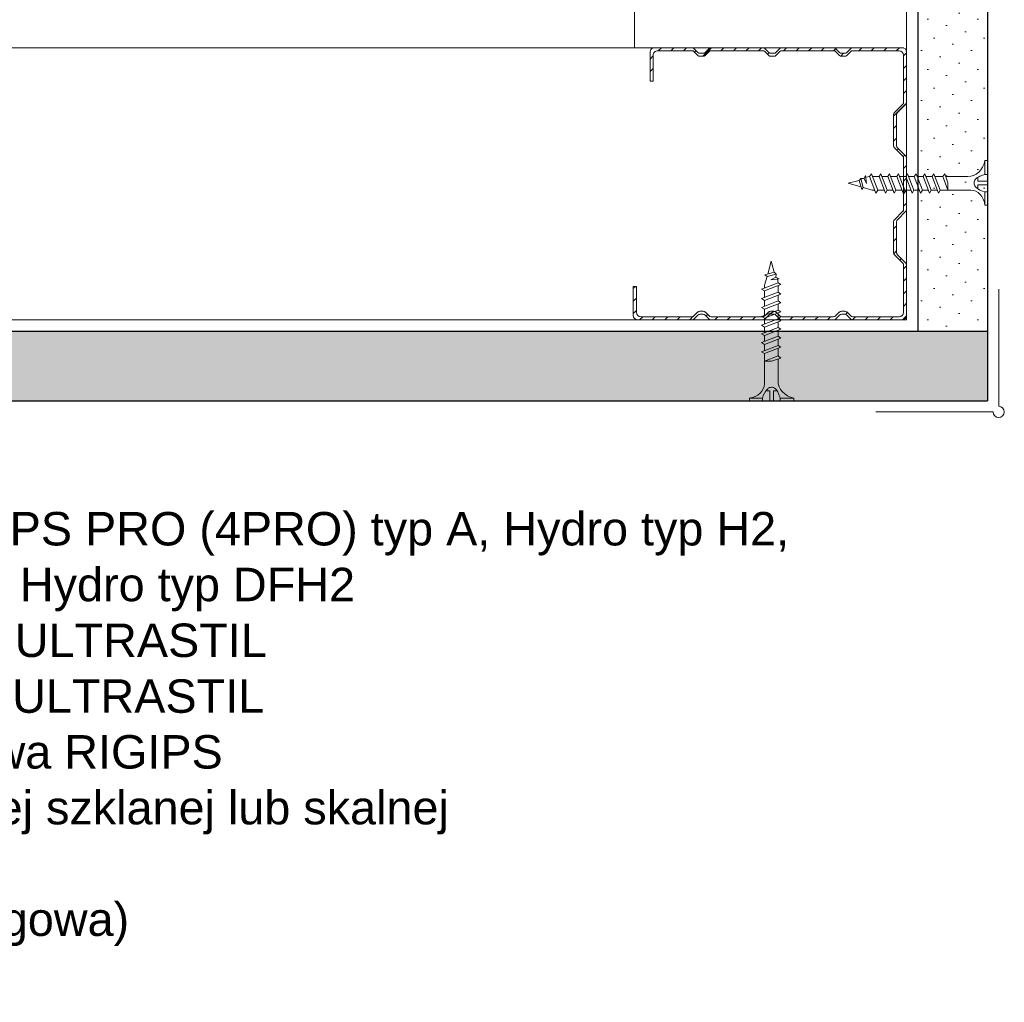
# Model space of a CAD drawing. Header units: millimetres. Extents: x 1245 to 3478, y 520 to 1092.
# Tile 2 of 16: x 1495 to 1672, y 543 to 719. Entities that reach past the tile are written whole.
import ezdxf

# ---------------------------------------------------------------- set-up
doc = ezdxf.new("R2010")
doc.units = ezdxf.units.MM
for name, color, linetype, lineweight in [('_RIGIPS AKCESORIA', 7, 'Continuous', 18), ('_RIGIPS G-K', 7, 'Continuous', 25), ('_RIGIPS PROFIL', 7, 'Continuous', 18), ('KRESKOWANIE', 7, 'Continuous', 9)]:
    doc.layers.add(name, color=color, linetype=linetype, lineweight=lineweight)
doc.styles.get("Standard").update_dxf_attribs({"font": 'arial.ttf'})

# ---------------------------------------------------------------- blocks, each defined once
blk = doc.blocks.new('naroznik')
at = {"layer": '_RIGIPS AKCESORIA'}
for p, q in [((429.5, 69.65), (429.5, 90.65)), ((430.5, 91.65), (451.5, 91.65))]:
    blk.add_line(p, q, dxfattribs=at)
blk.add_arc((429.5, 91.65), 1, 0, 270, dxfattribs=at)
blk = doc.blocks.new('CW 50 ULTRASTIL')
h = blk.add_hatch()
h.set_pattern_fill('ANSI31', color=256, scale=0.5, style=0)
h.paths.add_polyline_path([(28.56, 40.65, -0.198912), (28.71, 41), (30.21, 42.51, 0.198912), (30.36, 42.86), (30.36, 48.45, 0.198912), (30.21, 48.8), (28.71, 50.31, -0.198912), (28.56, 50.66), (28.56, 59.85, -0.198912), (28.71, 60.2), (30.21, 61.71, 0.198912), (30.36, 62.06), (30.36, 67.65, 0.198912), (30.21, 68), (28.71, 69.51, -0.198912), (28.56, 69.86), (28.56, 78.31, -0.414214), (29.36, 79.11), (37.68, 79.11, -0.198912), (38.04, 78.96), (38.74, 78.25, 0.198912), (39.1, 78.11), (39.68, 78.11, 0.198912), (40.04, 78.25), (40.74, 78.96, -0.198912), (41.1, 79.11), (50.38, 79.11, -0.198912), (50.74, 78.96), (51.44, 78.25, 0.198912), (51.8, 78.11), (52.38, 78.11, 0.198912), (52.74, 78.25), (53.44, 78.96, -0.198912), (53.8, 79.11), (63.08, 79.11, -0.198912), (63.44, 78.96), (64.14, 78.25, 0.198912), (64.5, 78.11), (65.08, 78.11, 0.198912), (65.44, 78.25), (66.14, 78.96, -0.198912), (66.5, 79.11), (75.66, 79.11, -0.414214), (76.46, 78.31), (76.46, 73.66), (77.01, 73.66), (77.01, 78.86, 0.414214), (76.21, 79.66), (66.5, 79.66, 0.198912), (66.14, 79.51), (65.44, 78.8, -0.198912), (65.08, 78.66), (64.5, 78.66, -0.198912), (64.14, 78.8), (63.44, 79.51, 0.198912), (63.08, 79.66), (53.8, 79.66, 0.198912), (53.44, 79.51), (52.74, 78.8, -0.198912), (52.38, 78.66), (51.8, 78.66, -0.198912), (51.44, 78.8), (50.74, 79.51, 0.198912), (50.38, 79.66), (41.1, 79.66, 0.198912), (40.74, 79.51), (40.04, 78.8, -0.198912), (39.68, 78.66), (39.1, 78.66, -0.198912), (38.74, 78.8), (38.04, 79.51, 0.198912), (37.68, 79.66), (28.81, 79.66, 0.414214), (28.01, 78.86), (28.01, 69.86, 0.198912), (28.16, 69.51), (29.66, 68, -0.198912), (29.81, 67.65), (29.81, 62.06, -0.198912), (29.66, 61.71), (28.16, 60.2, 0.198912), (28.01, 59.85), (28.01, 50.66, 0.198912), (28.16, 50.31), (29.66, 48.8, -0.198912), (29.81, 48.45), (29.81, 42.86, -0.198912), (29.66, 42.51), (28.16, 41, 0.198912), (28.01, 40.65), (28.01, 31.66, 0.414214), (28.81, 30.86), (37.68, 30.86, 0.198912), (38.04, 31), (38.74, 31.71, -0.198912), (39.1, 31.86), (39.68, 31.86, -0.198912), (40.04, 31.71), (40.74, 31, 0.198912), (41.1, 30.86), (50.38, 30.86, 0.198912), (50.74, 31), (51.44, 31.71, -0.198912), (51.8, 31.86), (52.38, 31.86, -0.198912), (52.74, 31.71), (53.44, 31, 0.198912), (53.8, 30.86), (63.08, 30.86, 0.198912), (63.44, 31), (64.14, 31.71, -0.198912), (64.5, 31.86), (65.08, 31.86, -0.198912), (65.44, 31.71), (66.14, 31, 0.198912), (66.5, 30.86), (73.21, 30.86, 0.414214), (74.01, 31.66), (74.01, 36.86), (73.46, 36.86), (73.46, 32.21, -0.414214), (72.66, 31.41), (66.5, 31.41, -0.198912), (66.14, 31.55), (65.44, 32.26, 0.198912), (65.08, 32.41), (64.5, 32.41, 0.198912), (64.14, 32.26), (63.44, 31.55, -0.198912), (63.08, 31.41), (53.8, 31.41, -0.198912), (53.44, 31.55), (52.74, 32.26, 0.198912), (52.38, 32.41), (51.8, 32.41, 0.198912), (51.44, 32.26), (50.74, 31.55, -0.198912), (50.38, 31.41), (41.1, 31.41, -0.198912), (40.74, 31.55), (40.04, 32.26, 0.198912), (39.68, 32.41), (39.1, 32.41, 0.198912), (38.74, 32.26), (38.04, 31.55, -0.198912), (37.68, 31.41), (29.36, 31.41, -0.414214), (28.56, 32.21)])
at = {"layer": '_RIGIPS PROFIL'}
for p, q in [((37.68, 79.66), (28.81, 79.66)), ((38.04, 79.51), (38.74, 78.8)), ((40.74, 79.51), (40.04, 78.8)), ((50.38, 79.66), (41.1, 79.66)), ((50.74, 79.51), (51.44, 78.8)), ((53.44, 79.51), (52.74, 78.8)), ((53.8, 79.66), (63.08, 79.66)), ((63.44, 79.51), (64.14, 78.8)), ((66.14, 79.51), (65.44, 78.8)), ((76.21, 79.66), (66.5, 79.66)), ((28.01, 78.86), (28.01, 69.86)), ((28.56, 78.31), (28.56, 69.86)), ((37.68, 79.11), (29.36, 79.11)), ((38.04, 78.96), (38.74, 78.25)), ((39.68, 78.66), (39.1, 78.66)), ((39.68, 78.11), (39.1, 78.11)), ((40.74, 78.96), (40.04, 78.25)), ((50.38, 79.11), (41.1, 79.11)), ((50.74, 78.96), (51.44, 78.25)), ((52.38, 78.66), (51.8, 78.66)), ((52.38, 78.11), (51.8, 78.11)), ((53.44, 78.96), (52.74, 78.25)), ((53.8, 79.11), (63.08, 79.11)), ((63.44, 78.96), (64.14, 78.25)), ((65.08, 78.66), (64.5, 78.66)), ((65.08, 78.11), (64.5, 78.11)), ((66.14, 78.96), (65.44, 78.25)), ((75.66, 79.11), (66.5, 79.11)), ((76.46, 73.66), (76.46, 78.31)), ((77.01, 73.66), (77.01, 78.86)), ((76.46, 73.66), (77.01, 73.66)), ((29.66, 68), (28.16, 69.51)), ((30.21, 68), (28.71, 69.51)), ((29.81, 67.65), (29.81, 62.06)), ((30.36, 67.65), (30.36, 62.06)), ((29.66, 61.71), (28.16, 60.2)), ((30.21, 61.71), (28.71, 60.2)), ((28.01, 59.85), (28.01, 50.66)), ((28.56, 59.85), (28.56, 50.66)), ((29.66, 48.8), (28.16, 50.31)), ((30.21, 48.8), (28.71, 50.31)), ((29.81, 42.86), (29.81, 48.45)), ((30.36, 42.86), (30.36, 48.45)), ((29.66, 42.51), (28.16, 41)), ((30.21, 42.51), (28.71, 41)), ((28.01, 31.66), (28.01, 40.65)), ((28.56, 32.21), (28.56, 40.65)), ((73.46, 36.86), (73.46, 32.21)), ((73.46, 36.86), (74.01, 36.86)), ((74.01, 36.86), (74.01, 31.66)), ((38.04, 31.55), (38.74, 32.26)), ((39.68, 32.41), (39.1, 32.41)), ((39.68, 31.86), (39.1, 31.86)), ((40.74, 31.55), (40.04, 32.26)), ((50.74, 31.55), (51.44, 32.26)), ((52.38, 32.41), (51.8, 32.41)), ((52.38, 31.86), (51.8, 31.86)), ((53.44, 31.55), (52.74, 32.26)), ((63.44, 31.55), (64.14, 32.26)), ((65.08, 32.41), (64.5, 32.41)), ((65.08, 31.86), (64.5, 31.86)), ((66.14, 31.55), (65.44, 32.26)), ((37.68, 30.86), (28.81, 30.86)), ((37.68, 31.41), (29.36, 31.41)), ((38.04, 31), (38.74, 31.71)), ((40.74, 31), (40.04, 31.71)), ((50.38, 31.41), (41.1, 31.41)), ((50.38, 30.86), (41.1, 30.86)), ((50.74, 31), (51.44, 31.71)), ((53.44, 31), (52.74, 31.71)), ((53.8, 31.41), (63.08, 31.41)), ((53.8, 30.86), (63.08, 30.86)), ((63.44, 31), (64.14, 31.71)), ((66.14, 31), (65.44, 31.71)), ((72.66, 31.41), (66.5, 31.41)), ((73.21, 30.86), (66.5, 30.86))]:
    blk.add_line(p, q, dxfattribs=at)
for centre, radius, start, end in [((28.81, 78.86), 0.8, 90, 180), ((37.68, 79.16), 0.5, 45, 90), ((41.1, 79.16), 0.5, 90, 135), ((50.38, 79.16), 0.5, 45, 90), ((53.8, 79.16), 0.5, 90, 135), ((63.08, 79.16), 0.5, 45, 90), ((66.5, 79.16), 0.5, 90, 135), ((76.21, 78.86), 0.8, 0, 90), ((29.36, 78.31), 0.8, 90, 180), ((37.68, 78.61), 0.5, 45, 90), ((39.1, 79.16), 0.5, 225, 270), ((39.1, 78.61), 0.5, 225, 270), ((39.68, 79.16), 0.5, 270, 315), ((39.68, 78.61), 0.5, 270, 315), ((41.1, 78.61), 0.5, 90, 135), ((50.38, 78.61), 0.5, 45, 90), ((51.8, 79.16), 0.5, 225, 270), ((51.8, 78.61), 0.5, 225, 270), ((52.38, 79.16), 0.5, 270, 315), ((52.38, 78.61), 0.5, 270, 315), ((53.8, 78.61), 0.5, 90, 135), ((63.08, 78.61), 0.5, 45, 90), ((64.5, 79.16), 0.5, 225, 270), ((64.5, 78.61), 0.5, 225, 270), ((65.08, 79.16), 0.5, 270, 315), ((65.08, 78.61), 0.5, 270, 315), ((66.5, 78.61), 0.5, 90, 135), ((75.66, 78.31), 0.8, 0, 90), ((28.51, 69.86), 0.5, 180, 225), ((29.06, 69.86), 0.5, 180, 225), ((29.31, 67.65), 0.5, 0, 45), ((29.86, 67.65), 0.5, 0, 45), ((29.31, 62.06), 0.5, 315, 0), ((29.86, 62.06), 0.5, 315, 0), ((28.51, 59.85), 0.5, 135, 180), ((29.06, 59.85), 0.5, 135, 180), ((28.51, 50.66), 0.5, 180, 225), ((29.06, 50.66), 0.5, 180, 225), ((29.31, 48.45), 0.5, 0, 45), ((29.86, 48.45), 0.5, 0, 45), ((29.31, 42.86), 0.5, 315, 0), ((29.86, 42.86), 0.5, 315, 0), ((28.51, 40.65), 0.5, 135, 180), ((29.06, 40.65), 0.5, 135, 180), ((29.36, 32.21), 0.8, 180, 270), ((39.1, 31.91), 0.5, 90, 135), ((39.1, 31.36), 0.5, 90, 135), ((39.68, 31.91), 0.5, 45, 90), ((39.68, 31.36), 0.5, 45, 90), ((51.8, 31.91), 0.5, 90, 135), ((51.8, 31.36), 0.5, 90, 135), ((52.38, 31.91), 0.5, 45, 90), ((52.38, 31.36), 0.5, 45, 90), ((64.5, 31.91), 0.5, 90, 135), ((64.5, 31.36), 0.5, 90, 135), ((65.08, 31.91), 0.5, 45, 90), ((65.08, 31.36), 0.5, 45, 90), ((72.66, 32.21), 0.8, 270, 0), ((28.81, 31.66), 0.8, 180, 270), ((37.68, 31.91), 0.5, 270, 315), ((37.68, 31.36), 0.5, 270, 315), ((41.1, 31.91), 0.5, 225, 270), ((41.1, 31.36), 0.5, 225, 270), ((50.38, 31.91), 0.5, 270, 315), ((50.38, 31.36), 0.5, 270, 315), ((53.8, 31.91), 0.5, 225, 270), ((53.8, 31.36), 0.5, 225, 270), ((63.08, 31.91), 0.5, 270, 315), ((63.08, 31.36), 0.5, 270, 315), ((66.5, 31.91), 0.5, 225, 270), ((66.5, 31.36), 0.5, 225, 270), ((73.21, 31.66), 0.8, 270, 0)]:
    blk.add_arc(centre, radius, start, end, dxfattribs=at)
blk = doc.blocks.new('TN 25')
at = {"layer": '_RIGIPS AKCESORIA'}
for p, q in [((0, -0.84), (0, 7.16)), ((0, 7.16), (0.46, 7.16)), ((0.46, 7.16), (0.46, 4.78)), ((0.46, 4.78), (0, 4.78)), ((1.77, 3.5), (1.77, 4.2)), ((3.02, 4.46), (8.47, 4.46)), ((7.12, 4.46), (7.12, 3.18)), ((8.03, 2.01), (7.12, 4.46)), ((8.47, 4.46), (8.79, 5)), ((9.61, 1.51), (8.47, 4.46)), ((8.79, 5), (9.93, 2.01)), ((9, 4.46), (10.1, 4.46)), ((10.1, 4.46), (10.41, 5)), ((11.23, 1.51), (10.1, 4.46)), ((10.41, 5), (11.56, 2.01)), ((10.62, 4.46), (11.67, 4.46)), ((11.67, 4.46), (11.99, 5)), ((12.81, 1.51), (11.67, 4.46)), ((11.99, 5), (13.14, 2.01)), ((12.2, 4.46), (13.21, 4.46)), ((13.21, 4.46), (13.52, 5)), ((14.34, 1.51), (13.21, 4.46)), ((13.52, 5), (14.67, 2.01)), ((13.73, 4.46), (14.8, 4.46)), ((14.8, 4.46), (15.12, 5)), ((15.94, 1.51), (14.8, 4.46)), ((15.12, 5), (16.26, 2.01)), ((15.33, 4.46), (16.42, 4.46)), ((16.42, 4.46), (16.73, 5)), ((17.55, 1.51), (16.42, 4.46)), ((16.73, 5), (17.88, 2.01)), ((16.94, 4.46), (17.99, 4.46)), ((17.99, 4.46), (18.31, 5)), ((19.13, 1.51), (17.99, 4.46)), ((18.31, 5), (19.45, 2.01)), ((18.52, 4.46), (19.68, 4.46)), ((19.68, 4.46), (20, 5)), ((20.82, 1.51), (19.68, 4.46)), ((20, 5), (21.14, 2.01)), ((20.21, 4.46), (20.7, 4.46)), ((20.7, 4.46), (22.28, 3.98)), ((22.28, 3.98), (22.56, 4.37)), ((22.7, 2.36), (22.28, 3.98)), ((22.56, 4.37), (23.03, 2.71)), ((22.71, 3.85), (25, 3.24)), ((0, 3.5), (1.77, 3.5)), ((0, 2.83), (1.77, 2.83)), ((1.77, 2.83), (1.77, 2.18)), ((7.49, 2.01), (3.55, 2.01)), ((7.12, 3.18), (7.65, 1.53)), ((7.65, 1.53), (8.03, 2.01)), ((9.41, 2.01), (8.03, 2.01)), ((9.93, 2.01), (9.61, 1.51)), ((11.04, 2.01), (9.93, 2.01)), ((11.56, 2.01), (11.23, 1.51)), ((12.61, 2.01), (11.56, 2.01)), ((13.14, 2.01), (12.81, 1.51)), ((14.15, 2.01), (13.14, 2.01)), ((14.67, 2.01), (14.34, 1.51)), ((15.74, 2.01), (14.67, 2.01)), ((16.26, 2.01), (15.94, 1.51)), ((17.36, 2.01), (16.26, 2.01)), ((17.88, 2.01), (17.55, 1.51)), ((18.93, 2.01), (17.88, 2.01)), ((19.45, 2.01), (19.13, 1.51)), ((19.45, 2.01), (20.62, 2.01)), ((21.14, 2.01), (20.82, 1.51)), ((21.14, 2.01), (21.81, 2.12)), ((21.85, 1.83), (21.67, 3.28)), ((21.67, 3.28), (22.14, 2.4)), ((22.14, 2.4), (21.85, 1.83)), ((22.7, 2.36), (22.14, 2.4)), ((23.03, 2.71), (22.7, 2.36)), ((25, 3.24), (23.03, 2.71)), ((0.46, 1.64), (0, 1.64)), ((0.46, -0.84), (0.46, 1.64)), ((0, -0.84), (0.46, -0.84))]:
    blk.add_line(p, q, dxfattribs=at)
for centre, major_axis, ratio, start_param, end_param in [((3.09, 7.67), (0.17, 3.2), 0.826134, 1.773653, 3.180586), ((-0.04, 0.9), (0, 3.93), 0.848176, -0.720942, -0.151112), ((1.66, 3.18), (0, 0.895), 0.848176, -1.552777, -0.720942), ((3.37, -1.57), (0.28, 3.57), 0.832181, 0.035984, 1.430787), ((-2.73, 15.91), (0, 14.76), 0.848176, 3.399396, 3.475072), ((0.59, 4.62), (0, 2.81), 0.848176, 3.475072, 3.862535), ((1.66, 3.18), (0, 0.895), 0.848176, 3.862535, 4.730408)]:
    blk.add_ellipse(centre, major_axis=major_axis, ratio=ratio, start_param=start_param, end_param=end_param, dxfattribs=at)

msp = doc.modelspace()

# ---------------------------------------------------------------- hatches: boundary and pattern name
at = {"layer": 'KRESKOWANIE'}
h = msp.add_hatch(dxfattribs=at)
h.set_pattern_fill('DOTS', color=256, scale=2, angle=225, style=0)
h.paths.add_polyline_path([(1668.7, 848.65), (1656.2, 848.65), (1656.2, 663.65), (1668.7, 663.65)])
h = msp.add_hatch(dxfattribs=at)
h.set_pattern_fill('DOTS', color=256, scale=2, angle=225, style=0)
h.paths.add_polyline_path([(1668.7, 663.65), (1321.7, 663.65), (1321.7, 651.15), (1668.7, 651.15)])

# ---------------------------------------------------------------- linework, layer by layer
at = {"layer": '_RIGIPS G-K'}
for p, q in [((1656.2, 853.65), (1656.2, 663.65)), ((1668.7, 853.65), (1668.7, 651.15)), ((1321.7, 663.65), (1668.7, 663.65)), ((1321.7, 651.15), (1668.7, 651.15))]:
    msp.add_line(p, q, dxfattribs=at)
at = {"layer": '_RIGIPS PROFIL', "lineweight": 9}
for p, q in [((1605.4, 714.45), (1605.4, 856.65)), ((1654.2, 665.65), (1654.2, 856.65)), ((1653.65, 714.45), (1336.2, 714.45)), ((1654.2, 665.65), (1336.2, 665.65))]:
    msp.add_line(p, q, dxfattribs=at)

# ---------------------------------------------------------------- block references
at = {"layer": '_RIGIPS AKCESORIA'}
for p, rotation in [((1668.7, 693.37), 180), ((1633.16, 651.15), 90)]:
    msp.add_blockref('TN 25', p, dxfattribs=dict(at, rotation=rotation))
at = {"layer": '_RIGIPS AKCESORIA', "xscale": -1, "rotation": 270}
msp.add_blockref('naroznik', (1579.05, 219.65), dxfattribs=at)
at = {"layer": '_RIGIPS PROFIL', "rotation": 180}
msp.add_blockref('CW 50 ULTRASTIL', (1682.21, 745.31), dxfattribs=at)

# ---------------------------------------------------------------- texts
at = {"insert": (1371.36, 631.2), "char_height": 6, "width": 267.4022, "attachment_point": 1}
msp.add_mtext('1. Płyta gipsowo-kartonowa RIGIPS PRO (4PRO) typ A, Hydro typ H2, Fire typ F, Fire+ typ DF lub Fire+ Hydro typ DFH2\\P2. Profil poziomy RIGIPS UW 50 ULTRASTIL\\P3. Profil pionowy RIGIPS CW 50 ULTRASTIL\\P4. Taśma uszczelniająca piankowa RIGIPS\\P5. Wypełnienie z wełny mineralnej szklanej lub skalnej\\P6. Taśma spoinowa RIGIPS\\P7. Taśma samoprzylepna (poślizgowa)\\P8. Narożnik aluminiowy', dxfattribs=at)

doc.saveas('drawing.dxf')
